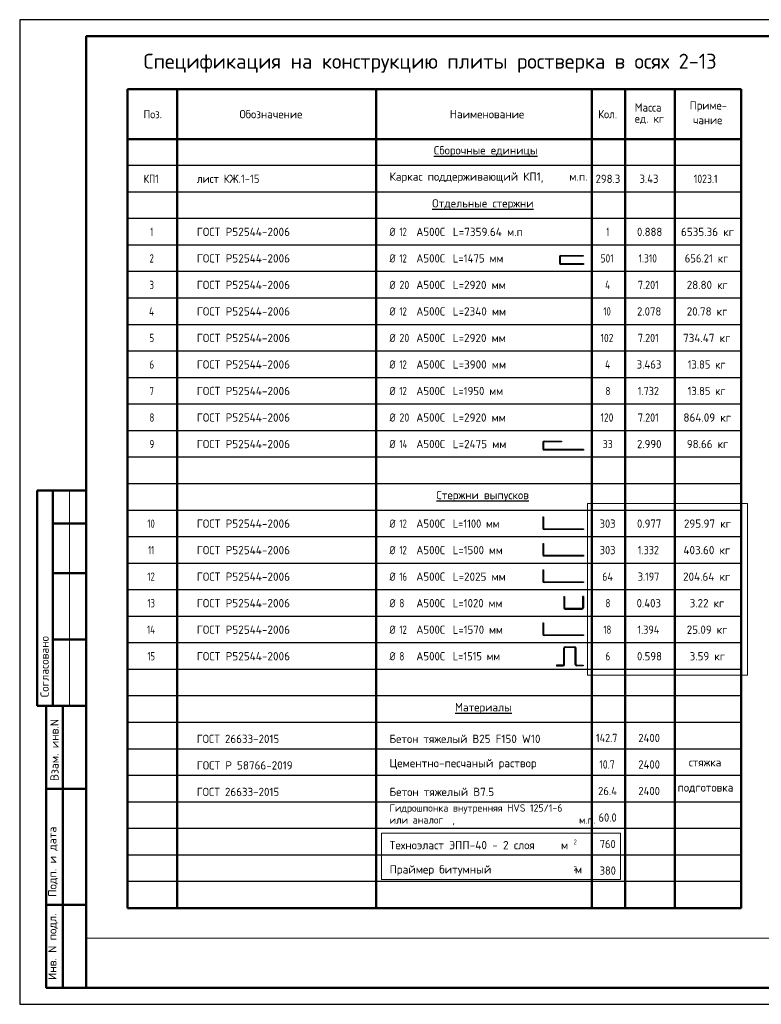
# Model space of a CAD drawing. Header units: millimetres. Extents: x 0 to 42000, y 0 to 29700.
# Tile 1 of 7: x 0 to 22359, y 0 to 29700. Entities that reach past the tile are written whole.
import ezdxf

# ---------------------------------------------------------------- set-up
doc = ezdxf.new("R2010")
doc.units = ezdxf.units.MM
doc.layers.add('Standard', color=7, linetype='Continuous', lineweight=25)
doc.layers.add('Позиционная метка номер позиции', color=7, linetype='Continuous', lineweight=13)
doc.styles.add('ISOCPEUR', font='txt')

msp = doc.modelspace()

# ---------------------------------------------------------------- linework, layer by layer
at = {"layer": 'Standard', "color": 7, "linetype": 'Continuous', "lineweight": 25, "transparency": 33554687}
msp.add_line((2000, 29200), (2000, 1058), dxfattribs=at)
at = {"layer": 'Standard', "color": 7, "linetype": 'Continuous', "lineweight": 50, "transparency": 33554687}
for p, q in [((21750, 27600), (3250, 27600)), ((3250, 27600), (3250, 26100)), ((4750, 27600), (4750, 26100)), ((10750, 27600), (10750, 26100)), ((17250, 27600), (17250, 26100)), ((18250, 27600), (18250, 26100)), ((19750, 27600), (19750, 26100)), ((21750, 27600), (21750, 26100)), ((21750, 26100), (3250, 26100)), ((3250, 26100), (3250, 2900)), ((4750, 26100), (4750, 2900)), ((10750, 26100), (10750, 2900)), ((17250, 26100), (17250, 2900)), ((18250, 26100), (18250, 2900)), ((19750, 26100), (19750, 2900)), ((21750, 26100), (21750, 2900)), ((6, 15500), (0, 15500)), ((2000, 15500), (527, 15500)), ((527, 15500), (527, 9000)), ((527, 15500), (527, 9000)), ((1000, 15500), (1000, 9000)), ((2000, 14500), (1000, 14500)), ((2000, 13000), (1000, 13000)), ((2000, 11000), (1000, 11000)), ((0, 9000), (6, 9000)), ((527, 9000), (2000, 9000)), ((800, 500), (800, 9000)), ((800, 500), (800, 9000)), ((1300, 500), (1300, 9000)), ((800, 6500), (2000, 6500)), ((800, 3000), (2000, 3000)), ((21750, 2900), (3250, 2900)), ((2000, 500), (800, 500))]:
    msp.add_line(p, q, dxfattribs=at)
at = {"layer": 'Standard', "color": 7, "linetype": 'Continuous', "lineweight": -3, "transparency": 33554687}
for p, q in [((21750, 25300), (3250, 25300)), ((21750, 24500), (3250, 24500)), ((21750, 23700), (3250, 23700)), ((21750, 22900), (3250, 22900)), ((16272, 22543), (16272, 22364)), ((16296, 22543), (16296, 22364)), ((21750, 22100), (3250, 22100)), ((21750, 21300), (3250, 21300)), ((21750, 20500), (3250, 20500)), ((21750, 19700), (3250, 19700)), ((21750, 18900), (3250, 18900)), ((21750, 18100), (3250, 18100)), ((21750, 17300), (3250, 17300)), ((15772, 16943), (15772, 16764)), ((15796, 16943), (15796, 16764)), ((21750, 16500), (3250, 16500)), ((21750, 15700), (3250, 15700)), ((21750, 14900), (3250, 14900)), ((15772, 14703), (15772, 14364)), ((15772, 14703), (15796, 14703)), ((15796, 14703), (15796, 14364)), ((21750, 14100), (3250, 14100)), ((15772, 13903), (15772, 13564)), ((15772, 13903), (15796, 13903)), ((15796, 13903), (15796, 13564)), ((21750, 13300), (3250, 13300)), ((15772, 13103), (15772, 12764)), ((15772, 13103), (15796, 13103)), ((15796, 13103), (15796, 12764)), ((21750, 12500), (3250, 12500)), ((16402, 12303), (16402, 11964)), ((16402, 12303), (16426, 12303)), ((16426, 12303), (16426, 11964)), ((16970, 12303), (16970, 11964)), ((16994, 12303), (16970, 12303)), ((16994, 12303), (16994, 11964)), ((16950, 11944), (16446, 11944)), ((16446, 11920), (16950, 11920)), ((21750, 11700), (3250, 11700)), ((15772, 11503), (15772, 11164)), ((15772, 11503), (15796, 11503)), ((15796, 11503), (15796, 11164)), ((21750, 10900), (3250, 10900)), ((16402, 10253), (16402, 10742)), ((16426, 10253), (16426, 10742)), ((16446, 10786), (16730, 10786)), ((16730, 10762), (16446, 10762)), ((16750, 10252), (16750, 10742)), ((16774, 10252), (16774, 10742)), ((21750, 10100), (3250, 10100)), ((21750, 9300), (3250, 9300)), ((21750, 8500), (3250, 8500)), ((21750, 7700), (3250, 7700)), ((21750, 6900), (3250, 6900)), ((21750, 6100), (3250, 6100)), ((21750, 5300), (3250, 5300)), ((21750, 4500), (3250, 4500)), ((21750, 3700), (3250, 3700))]:
    msp.add_line(p, q, dxfattribs=at)
at = {"layer": 'Standard', "color": 7, "linetype": 'Continuous', "lineweight": 13, "transparency": 33554687}
msp.add_line((1500, 15500), (1500, 9000), dxfattribs=at)
at = {"layer": 'Standard', "color": 7, "linetype": 'Continuous', "lineweight": 25, "transparency": 33554687}
msp.add_lwpolyline([(0, 0), (42000, 0), (42000, 29700), (0, 29700), (0, 0)], close=True, dxfattribs=at)
at = {"layer": 'Standard', "color": 7, "linetype": 'Continuous', "lineweight": 50, "transparency": 33554687}
msp.add_lwpolyline([(2000, 29200), (41500, 29200), (41500, 500), (2000, 500), (2000, 29200)], close=True, dxfattribs=at)
at = {"layer": 'Standard', "color": 7, "linetype": 'Continuous', "lineweight": 13, "transparency": 33554687}
msp.add_lwpolyline([(41500, 29200), (2000, 29200), (2000, 2000), (41500, 2000), (41500, 29200)], dxfattribs=at)
at = {"layer": 'Standard', "color": 7, "linetype": 'Continuous', "lineweight": -3, "transparency": 33554687}
for points in [[(16316, 22587), (16990, 22587), (16990, 22563), (16316, 22563)], [(16316, 22344), (16994, 22344), (16994, 22320), (16316, 22320)], [(15816, 16987), (16340, 16987), (16340, 16963), (15816, 16963)], [(15816, 16744), (16994, 16744), (16994, 16720), (15816, 16720)], [(15816, 14344), (16994, 14344), (16994, 14320), (15816, 14320)], [(15816, 13544), (16994, 13544), (16994, 13520), (15816, 13520)], [(15816, 12744), (16994, 12744), (16994, 12720), (15816, 12720)], [(15816, 11144), (16994, 11144), (16994, 11120), (15816, 11120)], [(16382, 10232), (16184, 10232), (16184, 10208), (16382, 10208)], [(16794, 10232), (16992, 10232), (16992, 10208), (16794, 10208)]]:
    msp.add_lwpolyline(points, dxfattribs=at)
at = {"layer": 'Standard', "color": 240, "linetype": 'Continuous', "lineweight": 13, "transparency": 33554687}
msp.add_lwpolyline([(10910, 5166), (10910, 3768), (18112, 3768), (18112, 5166), (10910, 5166)], close=True, dxfattribs=at)
at = {"layer": 'Standard', "color": 7, "linetype": 'Continuous', "lineweight": -3, "transparency": 33554687}
for centre, radius, start, end in [((16316, 22543), 44, 90, 180), ((16316, 22364), 44, 180, 270), ((16316, 22543), 20, 90, 180), ((16316, 22364), 20, 180, 270), ((15816, 16943), 44, 90, 180), ((15816, 16943), 20, 90, 180), ((15816, 16764), 44, 180, 270), ((15816, 16764), 20, 180, 270), ((15816, 14364), 44, 180, 270), ((15816, 14364), 20, 180, 270), ((15816, 13564), 44, 180, 270), ((15816, 13564), 20, 180, 270), ((15816, 12764), 44, 180, 270), ((15816, 12764), 20, 180, 270), ((16446, 11964), 44, 180, 270), ((16446, 11964), 20, 180, 270), ((16950, 11964), 20, 270, 0), ((16950, 11964), 44, 270, 0), ((15816, 11164), 44, 180, 270), ((15816, 11164), 20, 180, 270), ((16446, 10742), 44, 90, 180), ((16446, 10742), 20, 90, 180), ((16730, 10742), 44, 0, 90), ((16730, 10742), 20, 0, 90), ((16382, 10252), 20, 270, 0), ((16382, 10252), 44, 270, 0), ((16794, 10252), 44, 180, 270), ((16794, 10252), 20, 180, 270)]:
    msp.add_arc(centre, radius, start, end, dxfattribs=at)
at = {"layer": 'Позиционная метка номер позиции', "color": 240, "linetype": 'Continuous', "lineweight": 13, "transparency": 33554687}
msp.add_lwpolyline([(17118, 15109), (21939, 15109), (21939, 9932), (17118, 9932), (17118, 15109)], dxfattribs=at)

# ---------------------------------------------------------------- texts
at = {"layer": 'Standard', "color": 7, "linetype": 'Continuous', "lineweight": 50, "transparency": 33554687, "insert": (3736, 28100), "char_height": 450, "width": 17741.3, "attachment_point": 7, "style": 'ISOCPEUR'}
msp.add_mtext('\\W0.99;Спецификация на конструкцию плиты ростверка в осях 2-13', dxfattribs=at)
at = {"layer": 'Standard', "color": 7, "linetype": 'Continuous', "lineweight": 25, "transparency": 33554687, "attachment_point": 7, "style": 'ISOCPEUR'}
for s, insert, char_height, width in [('\\W0.95;Масса', (18544, 26927), 250, 1043.43), ('\\W0.96;Приме-', (20200, 26921), 250, 1218.74), ('\\W0.92;Поз.', (3734, 26725), 250, 727.48), ('\\W0.97;Обозначение', (6626, 26725), 250, 2082.85), ('\\W0.98;Наименование', (12967, 26725), 250, 2320.66), ('\\W0.93;Кол.', (17441, 26725), 250, 740.19), ('\\W0.95;ед. кг', (18544, 26552), 250, 1042.91), ('\\W0.95;чание', (20300, 26546), 250, 1017.69), ('\\W0.98;{\\LСборочные единицы}', (12487, 25568), 250, 3145.85), ('\\W0.98;Каркас поддерживающий КП1,     м.п.', (11150, 24775), 250, 6045.42), ('\\W0.84;КП1', (3738, 24775), 250, 629.78), ('\\W0.93;лист КЖ.1-15', (5340, 24775), 250, 2115.54), ('\\W0.94;298.3', (17362, 24775), 250, 891.68), ('\\W0.93;3.43', (18687, 24775), 250, 740.2), ('\\W0.85;1023.1', (20325, 24775), 250, 955.67), ('\\W0.98;{\\LОтдельные стержни}', (12438, 23968), 250, 3246.34), ('\\W0.56;1', (3938, 23175), 250, 194.44), ('\\W0.98;ГОСТ Р52544-2006', (5340, 23175), 250, 3020.99), ('\\W0.83;Ø', (11150, 23175), 250, 354.18), ('\\W0.75;12', (11449, 23175), 250, 393.57), ('\\W0.95;А500С', (11957, 23175), 250, 1042.91), ('\\W0.98;L=7359.64 м.п', (13058, 23175), 250, 2220.58), ('\\W0.56;1', (17687, 23175), 250, 194.45), ('\\W0.94;0.888', (18612, 23175), 250, 891.67), ('\\W0.97;6535.36 кг', (19938, 23175), 250, 1745.02), ('\\W0.78;2', (3912, 22375), 250, 272), ('\\W0.98;ГОСТ Р52544-2006', (5340, 22375), 250, 3020.99), ('\\W0.83;Ø', (11150, 22375), 250, 354.18), ('\\W0.75;12', (11449, 22375), 250, 393.57), ('\\W0.95;А500С', (11957, 22375), 250, 1042.91), ('\\W0.94;L=1475 мм', (13058, 22375), 250, 1691.69), ('\\W0.83;501', (17512, 22375), 250, 577.92), ('\\W0.82;1.310', (18662, 22375), 250, 776.84), ('\\W0.93;656.21 кг', (20050, 22375), 250, 1515.71), ('\\W0.78;3', (3912, 21575), 250, 272), ('\\W0.98;ГОСТ Р52544-2006', (5340, 21575), 250, 3020.99), ('\\W0.83;Ø', (11150, 21575), 250, 354.18), ('\\W0.87;20', (11449, 21575), 250, 459.01), ('\\W0.95;А500С', (11957, 21575), 250, 1042.91), ('\\W0.97;L=2920 мм', (13058, 21575), 250, 1720.16), ('\\W0.80;4', (17650, 21575), 250, 299.86), ('\\W0.88;7.201', (18638, 21575), 250, 834.26), ('\\W0.96;28.80 кг', (20112, 21575), 250, 1394.31), ('\\W0.80;4', (3900, 20775), 250, 299.87), ('\\W0.98;ГОСТ Р52544-2006', (5340, 20775), 250, 3020.99), ('\\W0.83;Ø', (11150, 20775), 250, 354.18), ('\\W0.75;12', (11449, 20775), 250, 393.57), ('\\W0.95;А500С', (11957, 20775), 250, 1042.91), ('\\W0.97;L=2340 мм', (13058, 20775), 250, 1745.27), ('\\W0.75;10', (17600, 20775), 250, 393.57), ('\\W0.94;2.078', (18612, 20775), 250, 891.67), ('\\W0.96;20.78 кг', (20112, 20775), 250, 1394.31), ('\\W0.78;5', (3912, 19975), 250, 272), ('\\W0.98;ГОСТ Р52544-2006', (5340, 19975), 250, 3020.99), ('\\W0.83;Ø', (11150, 19975), 250, 354.18), ('\\W0.87;20', (11449, 19975), 250, 459.01), ('\\W0.95;А500С', (11957, 19975), 250, 1042.91), ('\\W0.97;L=2920 мм', (13058, 19975), 250, 1720.16), ('\\W0.83;102', (17512, 19975), 250, 577.92), ('\\W0.88;7.201', (18638, 19975), 250, 834.26), ('\\W0.97;734.47 кг', (20000, 19975), 250, 1619.96), ('\\W0.78;6', (3912, 19175), 250, 272), ('\\W0.98;ГОСТ Р52544-2006', (5340, 19175), 250, 3020.99), ('\\W0.83;Ø', (11150, 19175), 250, 354.18), ('\\W0.75;12', (11449, 19175), 250, 393.57), ('\\W0.95;А500С', (11957, 19175), 250, 1042.91), ('\\W0.97;L=3900 мм', (13058, 19175), 250, 1720.16), ('\\W0.80;4', (17650, 19175), 250, 299.86), ('\\W0.94;3.463', (18600, 19175), 250, 916.95), ('\\W0.92;13.85 кг', (20138, 19175), 250, 1339.75), ('\\W0.78;7', (3912, 18375), 250, 272), ('\\W0.98;ГОСТ Р52544-2006', (5340, 18375), 250, 3020.99), ('\\W0.83;Ø', (11150, 18375), 250, 354.18), ('\\W0.75;12', (11449, 18375), 250, 393.57), ('\\W0.95;А500С', (11957, 18375), 250, 1042.91), ('\\W0.94;L=1950 мм', (13058, 18375), 250, 1666.52), ('\\W0.78;8', (17662, 18375), 250, 272), ('\\W0.88;1.732', (18638, 18375), 250, 834.26), ('\\W0.92;13.85 кг', (20138, 18375), 250, 1339.75), ('\\W0.78;8', (3912, 17575), 250, 272), ('\\W0.98;ГОСТ Р52544-2006', (5340, 17575), 250, 3020.99), ('\\W0.83;Ø', (11150, 17575), 250, 354.18), ('\\W0.87;20', (11449, 17575), 250, 459.01), ('\\W0.95;А500С', (11957, 17575), 250, 1042.91), ('\\W0.97;L=2920 мм', (13058, 17575), 250, 1720.16), ('\\W0.83;120', (17512, 17575), 250, 577.92), ('\\W0.88;7.201', (18638, 17575), 250, 834.26), ('\\W0.97;864.09 кг', (20012, 17575), 250, 1594.85), ('\\W0.78;9', (3912, 16775), 250, 272), ('\\W0.98;ГОСТ Р52544-2006', (5340, 16775), 250, 3020.99), ('\\W0.83;Ø', (11150, 16775), 250, 354.18), ('\\W0.76;14', (11449, 16775), 250, 420.46), ('\\W0.95;А500С', (11957, 16775), 250, 1042.91), ('\\W0.97;L=2475 мм', (13058, 16775), 250, 1745.27), ('\\W0.87;33', (17575, 16775), 250, 459.01), ('\\W0.94;2.990', (18612, 16775), 250, 891.67), ('\\W0.96;98.66 кг', (20112, 16775), 250, 1394.31), ('\\W0.98;{\\LСтержни выпусков}', (12562, 15168), 250, 2996.17), ('\\W0.75;10', (3850, 14375), 250, 393.58), ('\\W0.98;ГОСТ Р52544-2006', (5340, 14375), 250, 3020.99), ('\\W0.83;Ø', (11150, 14375), 250, 354.18), ('\\W0.75;12', (11449, 14375), 250, 393.57), ('\\W0.95;А500С', (11957, 14375), 250, 1042.91), ('\\W0.91;L=1100 мм', (13058, 14375), 250, 1612.89), ('\\W0.91;303', (17487, 14375), 250, 638.63), ('\\W0.94;0.977', (18612, 14375), 250, 891.67), ('\\W0.97;295.97 кг', (20025, 14375), 250, 1569.72), ('\\W0.62;11', (3875, 13575), 250, 328.12), ('\\W0.98;ГОСТ Р52544-2006', (5340, 13575), 250, 3020.99), ('\\W0.83;Ø', (11150, 13575), 250, 354.18), ('\\W0.75;12', (11449, 13575), 250, 393.57), ('\\W0.95;А500С', (11957, 13575), 250, 1042.91), ('\\W0.94;L=1500 мм', (13058, 13575), 250, 1666.52), ('\\W0.91;303', (17487, 13575), 250, 638.63), ('\\W0.88;1.332', (18638, 13575), 250, 834.26), ('\\W0.97;403.60 кг', (20012, 13575), 250, 1594.85), ('\\W0.75;12', (3850, 12775), 250, 393.58), ('\\W0.98;ГОСТ Р52544-2006', (5340, 12775), 250, 3020.99), ('\\W0.83;Ø', (11150, 12775), 250, 354.18), ('\\W0.75;16', (11449, 12775), 250, 393.57), ('\\W0.95;А500С', (11957, 12775), 250, 1042.91), ('\\W0.97;L=2025 мм', (13058, 12775), 250, 1720.16), ('\\W0.88;64', (17562, 12775), 250, 484.99), ('\\W0.88;3.197', (18638, 12775), 250, 834.26), ('\\W0.97;204.64 кг', (20000, 12775), 250, 1619.96), ('\\W0.75;13', (3850, 11975), 250, 393.58), ('\\W0.98;ГОСТ Р52544-2006', (5340, 11975), 250, 3020.99), ('\\W0.83;Ø', (11150, 11975), 250, 354.18), ('\\W0.78;8', (11449, 11975), 250, 271.99), ('\\W0.95;А500С', (11957, 11975), 250, 1042.91), ('\\W0.94;L=1020 мм', (13058, 11975), 250, 1666.52), ('\\W0.78;8', (17662, 11975), 250, 272), ('\\W0.94;0.403', (18600, 11975), 250, 916.95), ('\\W0.96;3.22 кг', (20200, 11975), 250, 1218.74), ('\\W0.76;14', (3838, 11175), 250, 420.46), ('\\W0.98;ГОСТ Р52544-2006', (5340, 11175), 250, 3020.99), ('\\W0.83;Ø', (11150, 11175), 250, 354.18), ('\\W0.75;12', (11449, 11175), 250, 393.57), ('\\W0.95;А500С', (11957, 11175), 250, 1042.91), ('\\W0.94;L=1570 мм', (13058, 11175), 250, 1666.52), ('\\W0.75;18', (17600, 11175), 250, 393.57), ('\\W0.88;1.394', (18625, 11175), 250, 859.76), ('\\W0.96;25.09 кг', (20112, 11175), 250, 1394.31), ('\\W0.75;15', (3850, 10375), 250, 393.58), ('\\W0.98;ГОСТ Р52544-2006', (5340, 10375), 250, 3020.99), ('\\W0.83;Ø', (11150, 10375), 250, 354.18), ('\\W0.78;8', (11449, 10375), 250, 271.99), ('\\W0.95;А500С', (11957, 10375), 250, 1042.91), ('\\W0.91;L=1515 мм', (13058, 10375), 250, 1612.89), ('\\W0.78;6', (17662, 10375), 250, 272), ('\\W0.94;0.598', (18612, 10375), 250, 891.67), ('\\W0.96;3.59 кг', (20200, 10375), 250, 1218.74), ('\\W0.97;{\\LМатериалы}', (13125, 8768), 250, 1870.53), ('\\W0.96;ГОСТ 26633-2015', (5338, 7882), 250, 2718.62), ('\\W0.97;Бетон тяжелый В25 F150 W10', (11150, 7882), 250, 4793.83), ('\\W0.88;142.7', (17375, 7909), 250, 859.76), ('\\W0.93;2400', (18651, 7909), 250, 841.34), ('\\W0.99;Цементно-песчаный раствор', (11151, 7082), 250, 4671.12), ('\\W0.97;ГОСТ Р 58766-2019', (5339, 7082), 250, 3069.12), ('\\W0.85;10.7', (17475, 7109), 250, 655.33), ('\\W0.93;2400', (18651, 7109), 250, 841.34), ('\\W0.96;стяжка', (20175, 7175), 250, 1269.33), ('\\W0.96;ГОСТ 26633-2015', (5338, 6282), 250, 2718.62), ('\\W0.98;Бетон тяжелый В7.5', (11150, 6282), 250, 3346.36), ('\\W0.93;26.4', (17438, 6309), 250, 740.18), ('\\W0.93;2400', (18651, 6309), 250, 841.34), ('\\W0.97;подготовка', (19838, 6375), 250, 1945.33), ('\\W0.98;Гидрошпонка внутренняя HVS 125/1-6', (11151, 5752), 220, 5384.19), ('\\W0.92;60.0', (17450, 5509), 250, 714.78), ('\\W0.99;или аналог  ,                           м.п.', (11151, 5400), 220, 6037.96), ('\\W0.99;Техноэласт ЭПП-40 - 2 слоя     м', (11151, 4676), 250, 5671.85), ('\\W0.78;2', (16701, 4822), 150, 163.21), ('\\W0.91;760', (17487, 4709), 250, 638.63), ('\\W0.78;2', (16701, 4022), 150, 163.21), ('\\W0.91;380', (17487, 3909), 250, 638.63), ('\\W0.99;Праймер битумный                м', (11151, 3876), 250, 5672.79)]:
    msp.add_mtext(s, dxfattribs=dict(at, insert=insert, char_height=char_height, width=width))
at = {"layer": 'Standard', "color": 7, "linetype": 'Continuous', "lineweight": 50, "transparency": 33554687, "char_height": 250, "attachment_point": 7, "rotation": 90, "style": 'ISOCPEUR'}
for s, insert, width in [('\\A1;{\\fISOCPEUR|i0|b0;\\H250.000000;\\W1.000000;\\C7;Согласовано}\\P', (875, 9261), 2071.88), ('\\A1;{\\fISOCPEUR|i0|b0;\\H250.000000;\\W1.000000;\\C7;Взам. инв.N}\\P', (1173, 6736), 1909.1), ('\\A1;{\\fISOCPEUR|i0|b0;\\H250.000000;\\W1.000000;\\C7;Подп. и дата}\\P', (1149, 3242), 2197.06), ('\\A1;{\\fISOCPEUR|i0|b0;\\H250.000000;\\W1.000000;\\C7;Инв. N подл.}\\P', (1149, 734), 2021.79)]:
    msp.add_mtext(s, dxfattribs=dict(at, insert=insert, width=width))

doc.saveas('drawing.dxf')
